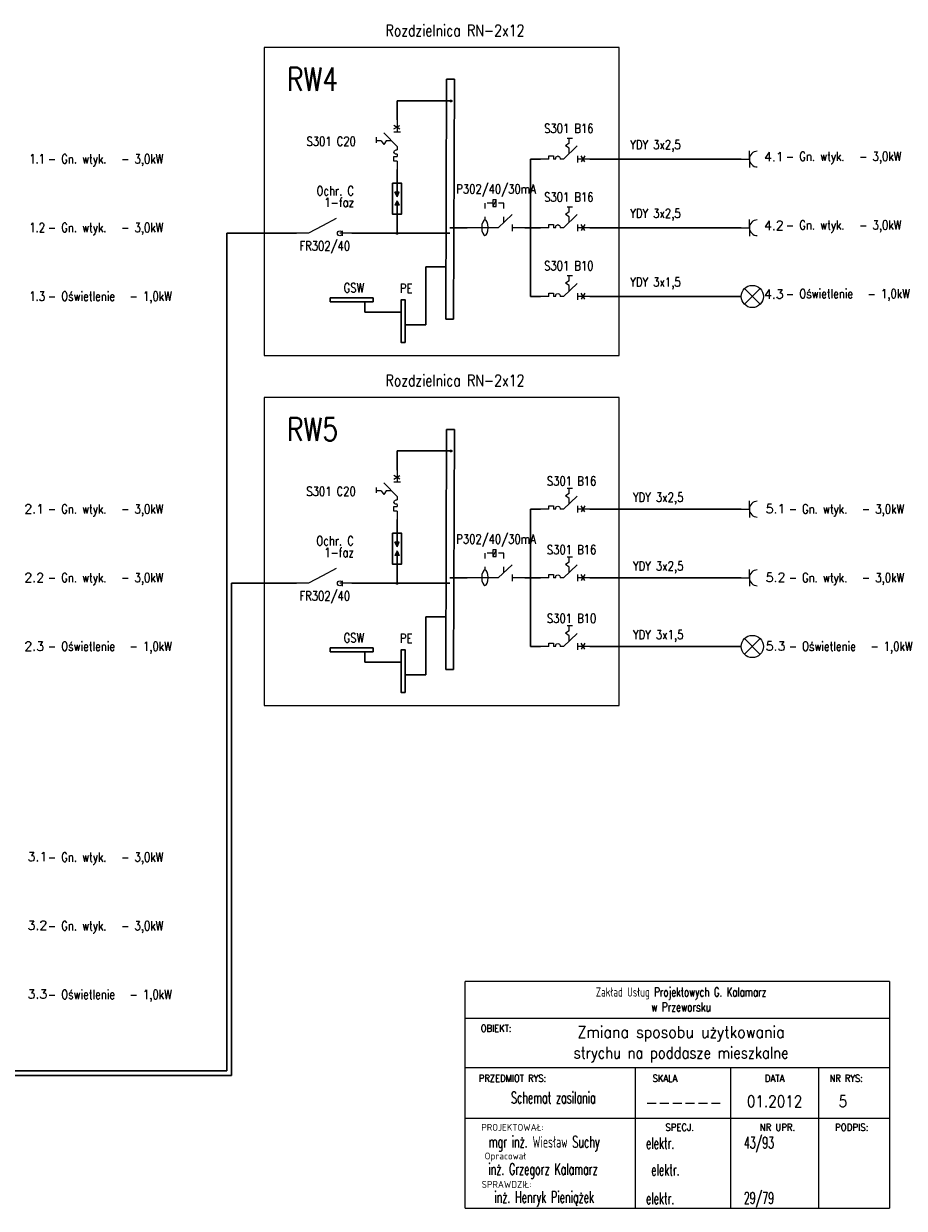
# Model space of a CAD drawing. Header units: millimetres. Extents: x 1575 to 12653, y -3998 to 8126.
# Tile 2 of 11: x 4535 to 6445, y -3998 to -1427. Entities that reach past the tile are written whole.
import ezdxf
from ezdxf.enums import TextEntityAlignment as Align
from ezdxf.lldxf.tags import DXFTag

# ---------------------------------------------------------------- set-up
doc = ezdxf.new("R2010")
doc.units = ezdxf.units.MM
doc.linetypes.add('ACAD_ISO02W100', pattern=[15, 12, -3])
doc.linetypes.add('ACAD_ISO03W100', pattern=[30, 12, -18])
for name, color, linetype, lineweight in [('EE_OPR_SYM', 3, 'Continuous', 15), ('EE_OSP_SYM', 3, 'Continuous', 15), ('Opisy', 30, 'Continuous', 25), ('Prad', 1, 'Continuous', 30), ('PRAD GN', 4, 'ACAD_ISO02W100', 15), ('przerywana', 254, 'DASHED', 15)]:
    doc.layers.add(name, color=color, linetype=linetype, lineweight=lineweight)
doc.layers.add('EE_SYGOCHR_SYM', color=1, linetype='Continuous')
doc.styles.get("Standard").update_dxf_attribs({"font": 'romans.shx'})
tags = doc.linetypes.add('DASHED', pattern=[19.05, 12.7, -6.35]).pattern_tags.tags
tags[6:7] = [DXFTag(74, 4), DXFTag(75, 0), DXFTag(340, '0'), DXFTag(46, 1.0), DXFTag(50, 0.0), DXFTag(44, 0.0), DXFTag(45, 0.0)]
tags[4:5] = [DXFTag(74, 4), DXFTag(75, 0), DXFTag(340, '0'), DXFTag(46, 1.0), DXFTag(50, 0.0), DXFTag(44, 0.0), DXFTag(45, 0.0)]

# ---------------------------------------------------------------- blocks, each defined once
blk = doc.blocks.new('Puszka')
at = {"layer": 'PRAD GN'}
blk.add_circle((0, 0), 2, dxfattribs=at)
blk = doc.blocks.new('Gn pojedyncze')
at = {"layer": 'EE_OSP_SYM'}
for p, q in [((0, 0), (12, 0)), ((12, 0), (12, 12)), ((12, 0), (12, -12))]:
    blk.add_line(p, q, dxfattribs=at)
blk.add_arc((23.3, 0), 11.4, 90, 270, dxfattribs=at)

msp = doc.modelspace()

# ---------------------------------------------------------------- hatches: boundary and pattern name
h = msp.add_hatch(color=256)
h.paths.add_polyline_path([(5349.5, -1792.6), (5344.7, -1792.6), (5344.7, -1802.7)])
h.paths.add_polyline_path([(5344.7, -1792.6), (5340, -1792.6), (5344.7, -1802.7)])
h = msp.add_hatch(color=256)
h.paths.add_polyline_path([(5349.5, -1821.3), (5344.7, -1821.3), (5344.7, -1811.3)])
h.paths.add_polyline_path([(5344.7, -1821.3), (5340, -1821.3), (5344.7, -1811.3)])
h = msp.add_hatch(color=256)
h.paths.add_polyline_path([(5349.5, -2552.2), (5344.7, -2552.2), (5344.7, -2562.2)])
h.paths.add_polyline_path([(5344.7, -2552.2), (5340, -2552.2), (5344.7, -2562.2)])
h = msp.add_hatch(color=256)
h.paths.add_polyline_path([(5349.5, -2580.9), (5344.7, -2580.9), (5344.7, -2570.8)])
h.paths.add_polyline_path([(5344.7, -2580.9), (5340, -2580.9), (5344.7, -2570.8)])

# ---------------------------------------------------------------- linework, layer by layer
for p, q in [((5344.7, -1802.7, 0), (5340, -1792.6, 0)), ((5349.5, -1792.6, 0), (5340, -1792.6, 0)), ((5344.7, -1802.7, 0), (5349.5, -1792.6, 0)), ((5344.7, -1811.3, 0), (5340, -1821.3, 0)), ((5349.5, -1821.3, 0), (5340, -1821.3, 0)), ((5344.7, -1811.3, 0), (5349.5, -1821.3, 0)), ((5344.7, -2562.2, 0), (5340, -2552.2, 0)), ((5349.5, -2552.2, 0), (5340, -2552.2, 0)), ((5344.7, -2562.2, 0), (5349.5, -2552.2, 0)), ((5344.7, -2570.8, 0), (5340, -2580.9, 0)), ((5349.5, -2580.9, 0), (5340, -2580.9, 0)), ((5344.7, -2570.8, 0), (5349.5, -2580.9, 0))]:
    msp.add_line(p, q)
at = {"color": 1, "linetype": 'Continuous'}
for p, q in [((5492.3, -3997.8, 0), (5492.3, -3505.9, 0)), ((6412.7, -3505.9, 0), (5492.3, -3505.9, 0)), ((6412.7, -3505.9, 0), (6412.7, -3997.8, 0)), ((6412.7, -3585.9, 0), (5492.3, -3585.9, 0)), ((6412.7, -3692.6, 0), (5492.3, -3692.6, 0)), ((5861.1, -3691.5, 0), (5861.1, -3996.7, 0)), ((6068, -3692.6, 0), (6068, -3997.8, 0)), ((6258.6, -3692.6, 0), (6258.6, -3997.8, 0)), ((6412.7, -3802.6, 0), (5492.3, -3802.6, 0)), ((5492.3, -3997.8, 0), (6412.7, -3997.8, 0))]:
    msp.add_line(p, q, dxfattribs=at)
at = {"layer": 'EE_OPR_SYM'}
for p, q in [((6132, -2036.1, 0), (6097.9, -2002, 0)), ((6097.9, -2036.1, 0), (6132, -2002, 0)), ((6132, -2795.7, 0), (6097.9, -2761.5, 0)), ((6097.9, -2795.6, 0), (6132, -2761.6, 0))]:
    msp.add_line(p, q, dxfattribs=at)
for centre in [(6115, -2019.1, 0), (6115, -2778.6, 0)]:
    msp.add_circle(centre, 24.1, dxfattribs=at)
at = {"layer": 'EE_SYGOCHR_SYM'}
for p, q in [((5344.7, -1636.2, 0), (5344.7, -1662.6, 0)), ((5316.3, -1664, 0), (5344.7, -1693.8, 0)), ((5352, -1662.6, 0), (5337.5, -1662.6, 0)), ((5337.8, -1647.4, 0), (5350.8, -1655.2, 0)), ((5337.8, -1655.7, 0), (5350.8, -1647.9, 0)), ((5344.7, -1693.8, 0), (5344.7, -1700.9, 0)), ((5735.1, -1692.6, 0), (5705.4, -1721, 0)), ((5337.4, -1725.2, 0), (5337.4, -1715.4, 0)), ((5337.4, -1715.4, 0), (5344.7, -1715.4, 0)), ((5344.7, -1710.7, 0), (5344.7, -1715.4, 0)), ((5674, -1721, 0), (5655.8, -1721, 0)), ((5674, -1721, 0), (5674, -1713.7, 0)), ((5674, -1713.7, 0), (5683.7, -1713.7, 0)), ((5683.7, -1713.7, 0), (5683.7, -1721, 0)), ((5688.5, -1721, 0), (5683.7, -1721, 0)), ((5705.4, -1721, 0), (5698.2, -1721, 0)), ((5736.5, -1728.3, 0), (5736.5, -1713.8, 0)), ((5762.9, -1721, 0), (5736.5, -1721, 0)), ((5743.4, -1714.1, 0), (5751.2, -1727.1, 0)), ((5751.8, -1714.1, 0), (5743.9, -1727.1, 0)), ((5344.7, -1725.2, 0), (5337.4, -1725.2, 0)), ((5344.7, -1725.2, 0), (5344.7, -1743.3, 0)), ((5559.5, -1809.3, 0), (5552.3, -1823.8, 0)), ((5212.4, -1850.1, 0), (5182.7, -1866.1, 0)), ((5594.1, -1841.6, 0), (5564.3, -1870, 0)), ((5735.1, -1841.6, 0), (5705.4, -1870, 0)), ((5182.7, -1866.1, 0), (5152.9, -1882.1, 0)), ((5225.7, -1876.4, 0), (5225.7, -1887.9, 0)), ((5557.1, -1870, 0), (5496.6, -1870, 0)), ((5564.3, -1870, 0), (5557.1, -1870, 0)), ((5595.4, -1877.3, 0), (5595.4, -1862.8, 0)), ((5621.9, -1870, 0), (5595.4, -1870, 0)), ((5674, -1870, 0), (5655.8, -1870, 0)), ((5674, -1870, 0), (5674, -1862.7, 0)), ((5674, -1862.7, 0), (5683.7, -1862.7, 0)), ((5683.7, -1862.7, 0), (5683.7, -1870, 0)), ((5688.5, -1870, 0), (5683.7, -1870, 0)), ((5705.4, -1870, 0), (5698.2, -1870, 0)), ((5736.5, -1877.3, 0), (5736.5, -1862.8, 0)), ((5762.9, -1870, 0), (5736.5, -1870, 0)), ((5743.4, -1863.1, 0), (5751.2, -1876.1, 0)), ((5751.8, -1863.1, 0), (5743.9, -1876.1, 0)), ((5152.9, -1882.1, 0), (5126.4, -1882.1, 0)), ((5246.9, -1882.1, 0), (5220.5, -1882.1, 0)), ((5735.1, -1990.7, 0), (5705.4, -2019.1, 0)), ((5674, -2019.1, 0), (5655.8, -2019.1, 0)), ((5674, -2019.1, 0), (5674, -2011.7, 0)), ((5674, -2011.7, 0), (5683.7, -2011.7, 0)), ((5683.7, -2011.7, 0), (5683.7, -2019.1, 0)), ((5688.5, -2019.1, 0), (5683.7, -2019.1, 0)), ((5705.4, -2019.1, 0), (5698.2, -2019.1, 0)), ((5736.5, -2026.3, 0), (5736.5, -2011.8, 0)), ((5762.9, -2019.1, 0), (5736.5, -2019.1, 0)), ((5743.4, -2012.1, 0), (5751.2, -2025.1, 0)), ((5751.8, -2012.1, 0), (5743.9, -2025.1, 0)), ((5337.8, -2406.9, 0), (5350.8, -2414.8, 0)), ((5337.8, -2415.3, 0), (5350.8, -2407.4, 0)), ((5344.7, -2395.7, 0), (5344.7, -2422.2, 0)), ((5316.3, -2423.5, 0), (5344.7, -2453.3, 0)), ((5352, -2422.2, 0), (5337.5, -2422.2, 0)), ((5344.7, -2453.3, 0), (5344.7, -2460.5, 0)), ((5735.1, -2452.2, 0), (5705.4, -2480.6, 0)), ((5337.4, -2484.7, 0), (5337.4, -2475, 0)), ((5337.4, -2475, 0), (5344.7, -2475, 0)), ((5344.7, -2484.7, 0), (5337.4, -2484.7, 0)), ((5344.7, -2470.2, 0), (5344.7, -2475, 0)), ((5344.7, -2484.7, 0), (5344.7, -2502.9, 0)), ((5674, -2480.6, 0), (5655.8, -2480.6, 0)), ((5674, -2480.6, 0), (5674, -2473.3, 0)), ((5674, -2473.3, 0), (5683.7, -2473.3, 0)), ((5683.7, -2473.3, 0), (5683.7, -2480.6, 0)), ((5688.5, -2480.6, 0), (5683.7, -2480.6, 0)), ((5705.4, -2480.6, 0), (5698.2, -2480.6, 0)), ((5736.5, -2487.8, 0), (5736.5, -2473.4, 0)), ((5762.9, -2480.6, 0), (5736.5, -2480.6, 0)), ((5743.4, -2473.6, 0), (5751.2, -2486.7, 0)), ((5751.8, -2473.6, 0), (5743.9, -2486.7, 0)), ((5559.5, -2568.8, 0), (5552.3, -2583.4, 0)), ((5212.4, -2609.6, 0), (5182.7, -2625.6, 0)), ((5594.1, -2601.2, 0), (5564.3, -2629.6, 0)), ((5735.1, -2601.2, 0), (5705.4, -2629.6, 0)), ((5152.9, -2641.6, 0), (5126.4, -2641.6, 0)), ((5182.7, -2625.6, 0), (5152.9, -2641.6, 0)), ((5246.9, -2641.6, 0), (5220.5, -2641.6, 0)), ((5225.7, -2636, 0), (5225.7, -2647.4, 0)), ((5557.1, -2629.6, 0), (5496.6, -2629.6, 0)), ((5564.3, -2629.6, 0), (5557.1, -2629.6, 0)), ((5595.4, -2636.8, 0), (5595.4, -2622.4, 0)), ((5621.9, -2629.6, 0), (5595.4, -2629.6, 0)), ((5674, -2629.6, 0), (5655.8, -2629.6, 0)), ((5674, -2629.6, 0), (5674, -2622.3, 0)), ((5674, -2622.3, 0), (5683.7, -2622.3, 0)), ((5683.7, -2622.3, 0), (5683.7, -2629.6, 0)), ((5688.5, -2629.6, 0), (5683.7, -2629.6, 0)), ((5705.4, -2629.6, 0), (5698.2, -2629.6, 0)), ((5736.5, -2636.8, 0), (5736.5, -2622.4, 0)), ((5762.9, -2629.6, 0), (5736.5, -2629.6, 0)), ((5743.4, -2622.7, 0), (5751.2, -2635.7, 0)), ((5751.8, -2622.7, 0), (5743.9, -2635.7, 0)), ((5735.1, -2750.2, 0), (5705.4, -2778.6, 0)), ((5674, -2778.6, 0), (5674, -2771.3, 0)), ((5674, -2771.3, 0), (5683.7, -2771.3, 0)), ((5683.7, -2771.3, 0), (5683.7, -2778.6, 0)), ((5736.5, -2785.8, 0), (5736.5, -2771.4, 0)), ((5743.4, -2771.7, 0), (5751.2, -2784.7, 0)), ((5751.8, -2771.7, 0), (5743.9, -2784.7, 0)), ((5674, -2778.6, 0), (5655.8, -2778.6, 0)), ((5688.5, -2778.6, 0), (5683.7, -2778.6, 0)), ((5705.4, -2778.6, 0), (5698.2, -2778.6, 0)), ((5762.9, -2778.6, 0), (5736.5, -2778.6, 0))]:
    msp.add_line(p, q, dxfattribs=at)
at = {"layer": 'EE_SYGOCHR_SYM', "linetype": 'ACAD_ISO03W100'}
for p, q in [((5299.7, -1673.8, 0), (5299.7, -1689.2, 0)), ((5310.5, -1681.5, 0), (5299.7, -1681.5, 0)), ((5310.5, -1681.5, 0), (5315.9, -1689.1, 0)), ((5321.3, -1681.5, 0), (5315.9, -1689.1, 0)), ((5333, -1681.5, 0), (5321.3, -1681.5, 0)), ((5725.4, -1676, 0), (5710, -1676, 0)), ((5717.7, -1686.8, 0), (5710, -1692.2, 0)), ((5717.7, -1697.6, 0), (5710, -1692.2, 0)), ((5717.7, -1686.8, 0), (5717.7, -1676, 0)), ((5717.7, -1709.3, 0), (5717.7, -1697.6, 0)), ((5535.2, -1816.4, 0), (5535.2, -1852.8, 0)), ((5552.3, -1816.5, 0), (5535.2, -1816.4, 0)), ((5576.6, -1816.7, 0), (5559.5, -1816.6, 0)), ((5576.6, -1858.3, 0), (5576.6, -1816.7, 0)), ((5725.4, -1825, 0), (5710, -1825, 0)), ((5717.7, -1835.8, 0), (5717.7, -1825, 0)), ((5717.7, -1835.8, 0), (5710, -1841.2, 0)), ((5717.7, -1846.6, 0), (5710, -1841.2, 0)), ((5717.7, -1858.3, 0), (5717.7, -1846.6, 0)), ((5725.4, -1974.1, 0), (5710, -1974.1, 0)), ((5717.7, -1984.9, 0), (5717.7, -1974.1, 0)), ((5717.7, -1984.9, 0), (5710, -1990.2, 0)), ((5717.7, -1995.6, 0), (5710, -1990.2, 0)), ((5717.7, -2007.3, 0), (5717.7, -1995.6, 0)), ((5299.7, -2433.3, 0), (5299.7, -2448.7, 0)), ((5310.5, -2441, 0), (5299.7, -2441, 0)), ((5310.5, -2441, 0), (5315.9, -2448.7, 0)), ((5321.3, -2441, 0), (5315.9, -2448.7, 0)), ((5333, -2441, 0), (5321.3, -2441, 0)), ((5725.4, -2435.6, 0), (5710, -2435.6, 0)), ((5717.7, -2446.4, 0), (5717.7, -2435.6, 0)), ((5717.7, -2446.4, 0), (5710, -2451.8, 0)), ((5717.7, -2457.2, 0), (5710, -2451.8, 0)), ((5717.7, -2468.9, 0), (5717.7, -2457.2, 0)), ((5535.2, -2576, 0), (5535.2, -2612.3, 0)), ((5552.3, -2576.1, 0), (5535.2, -2576, 0)), ((5576.6, -2576.2, 0), (5559.5, -2576.1, 0)), ((5576.6, -2617.9, 0), (5576.6, -2576.2, 0)), ((5725.4, -2584.6, 0), (5710, -2584.6, 0)), ((5717.7, -2595.4, 0), (5710, -2600.8, 0)), ((5717.7, -2595.4, 0), (5717.7, -2584.6, 0)), ((5717.7, -2606.2, 0), (5710, -2600.8, 0)), ((5717.7, -2617.9, 0), (5717.7, -2606.2, 0)), ((5725.4, -2733.6, 0), (5710, -2733.6, 0)), ((5717.7, -2744.4, 0), (5710, -2749.8, 0)), ((5717.7, -2755.2, 0), (5710, -2749.8, 0)), ((5717.7, -2744.4, 0), (5717.7, -2733.6, 0)), ((5717.7, -2766.9, 0), (5717.7, -2755.2, 0))]:
    msp.add_line(p, q, dxfattribs=at)
at = {"layer": 'EE_SYGOCHR_SYM', "elevation": 0}
for points in [[(5552.3, -1823.8), (5559.5, -1823.8), (5559.5, -1809.3), (5552.3, -1809.3)], [(5552.3, -2583.4), (5559.5, -2583.4), (5559.5, -2568.8), (5552.3, -2568.8)]]:
    msp.add_lwpolyline(points, close=True, dxfattribs=at)
at = {"layer": 'EE_SYGOCHR_SYM'}
for centre in [(5220.5, -1882.1, 0), (5220.5, -2641.6, 0)]:
    msp.add_circle(centre, 5.24, dxfattribs=at)
at = {"layer": 'EE_SYGOCHR_SYM', "extrusion": (0, 0, -1)}
for centre, major_axis in [((5344.7, -1705.8, 0), (-6.74, 0)), ((5693.4, -1721, 0), (0, 6.74)), ((5693.4, -1870, 0), (0, 6.74)), ((5693.4, -2019.1, 0), (0, 6.74)), ((5344.7, -2465.3, 0), (-6.74, 0)), ((5693.4, -2480.6, 0), (0, 6.74)), ((5693.4, -2629.6, 0), (0, 6.74)), ((5693.4, -2778.6, 0), (0, 6.74))]:
    msp.add_ellipse(centre, major_axis=major_axis, ratio=0.720448, start_param=4.712389, end_param=7.853982, dxfattribs=at)
for centre in [(5535.2, -1869.8, 0), (5535.2, -2629.3, 0)]:
    msp.add_ellipse(centre, major_axis=(0, -17), ratio=0.400883, dxfattribs=at)
at = {"layer": 'Opisy'}
for p, q in [((5407.2, -2081, 0), (5407.2, -2081, 0)), ((5407.2, -2840.5, 0), (5407.2, -2840.5, 0))]:
    msp.add_line(p, q, dxfattribs=at)
at = {"layer": 'Prad'}
for p, q in [((5450.4, -2068.7, 0), (5452.2, -1547.9, 0)), ((5469.1, -1547.9, 0), (5452.2, -1547.9, 0)), ((5467.3, -2068.7, 0), (5469.1, -1547.9, 0)), ((5461.6, -1594.9, 0), (5344.7, -1594.9, 0)), ((5344.7, -1636.2, 0), (5344.7, -1594.9, 0)), ((5634, -1721, 0), (5655.8, -1721, 0)), ((5634, -1721, 0), (5634, -2019.1, 0)), ((5762.9, -1721, 0), (6090.9, -1721, 0)), ((5344.7, -1743.3, 0), (5344.7, -1773.5, 0)), ((5344.7, -1773.5, 0), (5344.7, -1802.7, 0)), ((5344.7, -1840.5, 0), (5344.7, -1811.3, 0)), ((5344.7, -1840.5, 0), (5344.7, -1882.1, 0)), ((5496.6, -1870, 0), (5459.1, -1870, 0)), ((5621.9, -1870, 0), (5655.8, -1870, 0)), ((5762.9, -1870, 0), (6090.9, -1870, 0)), ((4975.6, -1882.1, 0), (5126.4, -1882.1, 0)), ((4975.6, -1882.1, 0), (4975.6, -3699.5, 0)), ((5246.9, -1882.1, 0), (5459.4, -1882.1, 0)), ((5407.2, -2081, 0), (5407.2, -1955, 0)), ((5407.2, -1955, 0), (5452.2, -1955, 0)), ((5274.7, -2053.2, 0), (5274.7, -2030.6, 0)), ((5634, -2019.1, 0), (5655.8, -2019.1, 0)), ((5762.9, -2019.1, 0), (6090.9, -2019.1, 0)), ((5353.9, -2053.2, 0), (5274.7, -2053.2, 0)), ((5407.2, -2081, 0), (5362.1, -2081, 0)), ((5467.3, -2068.7, 0), (5450.4, -2068.7, 0)), ((5450.4, -2828.3, 0), (5452.2, -2307.5, 0)), ((5469.1, -2307.5, 0), (5452.2, -2307.5, 0)), ((5467.3, -2828.3, 0), (5469.1, -2307.5, 0)), ((5461.6, -2354.4, 0), (5344.7, -2354.4, 0)), ((5344.7, -2395.7, 0), (5344.7, -2354.4, 0)), ((5634, -2480.6, 0), (5655.8, -2480.6, 0)), ((5634, -2480.6, 0), (5634, -2778.6, 0)), ((5762.9, -2480.6, 0), (6090.9, -2480.6, 0)), ((5344.7, -2502.9, 0), (5344.7, -2533, 0)), ((5344.7, -2533, 0), (5344.7, -2562.2, 0)), ((5344.7, -2600, 0), (5344.7, -2570.8, 0)), ((5344.7, -2600, 0), (5344.7, -2641.6, 0)), ((4985.6, -2641.6, 0), (5126.4, -2641.6, 0)), ((4985.6, -2641.6, 0), (4985.6, -3709.5, 0)), ((5246.9, -2641.6, 0), (5459.4, -2641.6, 0)), ((5496.6, -2629.6, 0), (5459.1, -2629.6, 0)), ((5621.9, -2629.6, 0), (5655.8, -2629.6, 0)), ((5762.9, -2629.6, 0), (6090.9, -2629.6, 0)), ((5407.2, -2840.5, 0), (5407.2, -2714.6, 0)), ((5407.2, -2714.6, 0), (5452.2, -2714.6, 0)), ((5274.7, -2812.7, 0), (5274.7, -2790.1, 0)), ((5634, -2778.6, 0), (5655.8, -2778.6, 0)), ((5762.9, -2778.6, 0), (6090.9, -2778.6, 0)), ((5353.9, -2812.7, 0), (5274.7, -2812.7, 0)), ((5407.2, -2840.5, 0), (5362.1, -2840.5, 0)), ((5467.3, -2828.3, 0), (5450.4, -2828.3, 0)), ((4975.6, -3699.5, 0), (3104.1, -3699.5, 0)), ((4985.6, -3709.5, 0), (3094.1, -3709.5, 0))]:
    msp.add_line(p, q, dxfattribs=at)
at = {"layer": 'Prad', "elevation": 0}
for points in [[(5334.7, -1773.5), (5354.7, -1773.5), (5354.7, -1840.5), (5334.7, -1840.5)], [(5292.6, -2022.3), (5292.6, -2030.6), (5199.9, -2030.6), (5199.9, -2022.3)], [(5362.1, -2119.1), (5353.9, -2119.1), (5353.9, -2026.4), (5362.1, -2026.4)], [(5334.7, -2533), (5354.7, -2533), (5354.7, -2600), (5334.7, -2600)], [(5292.6, -2781.9), (5292.6, -2790.1), (5199.9, -2790.1), (5199.9, -2781.9)], [(5362.1, -2878.6), (5353.9, -2878.6), (5353.9, -2785.9), (5362.1, -2785.9)]]:
    msp.add_lwpolyline(points, close=True, dxfattribs=at)
at = {"layer": 'przerywana', "linetype": 'Continuous', "ltscale": 20, "elevation": 0}
for points in [[(5056.3, -2147.3), (5826.3, -2147.3), (5826.3, -1478.6), (5056.3, -1478.6)], [(5056.3, -2906.8), (5826.3, -2906.8), (5826.3, -2238.1), (5056.3, -2238.1)]]:
    msp.add_lwpolyline(points, close=True, dxfattribs=at)

# ---------------------------------------------------------------- block references
at = {"layer": 'Prad'}
for p in [(5461.6, -1594.9, 0), (5344.7, -1882.1, 0), (5461.6, -2354.4, 0), (5344.7, -2641.6, 0)]:
    msp.add_blockref('Puszka', p, dxfattribs=at)
at = {"layer": 'Prad', "xscale": 1.5, "yscale": 1.5, "zscale": 1.5}
for p in [(6090.9, -1721, 0), (6090.9, -1870, 0), (6090.9, -2480.6, 0), (6090.9, -2629.6, 0)]:
    msp.add_blockref('Gn pojedyncze', p, dxfattribs=at)

# ---------------------------------------------------------------- texts
at = {"width": 0.796313}
for s, height, p in [('Rozdzielnica RN-2x12', 25, (5319.8, -1429.4, 0)), ('S301 B16', 20, (5663.6, -1644.4, 0)), ('S301 C20', 20, (5148.3, -1672.5, 0)), ('Ochr. C', 20, (5170, -1779.8, 0)), ('P302/40/30mA', 20, (5473, -1776, 0)), ('S301 B16', 20, (5663.6, -1793.4, 0)), ('1-faz', 20, (5187.2, -1804.9, 0)), ('FR302/40', 20, (5133, -1899.3, 0)), ('S301 B10', 20, (5663.6, -1942.5, 0)), ('GSW', 20, (5228.9, -1990.2, 0)), ('PE', 20, (5350.9, -1991.4, 0)), ('Rozdzielnica RN-2x12', 25, (5319.8, -2188.9, 0)), ('S301 B16', 20, (5669.6, -2409.5, 0)), ('S301 C20', 20, (5148, -2432, 0)), ('Ochr. C', 20, (5169.7, -2539.3, 0)), ('P302/40/30mA', 20, (5473, -2535.6, 0)), ('1-faz', 20, (5186.8, -2564.5, 0)), ('S301 B16', 20, (5669.6, -2558.6, 0)), ('FR302/40', 20, (5133, -2658.8, 0)), ('S301 B10', 20, (5669.6, -2707.6, 0)), ('GSW', 20, (5228.9, -2749.8, 0)), ('PE', 20, (5350.9, -2751, 0))]:
    msp.add_text(s, height=height, dxfattribs=at).set_placement(p, align=Align.TOP_LEFT)
at = {"width": 0.8}
for s, p in [('YDY 3x2,5', (5850, -1699.7, 0)), ('1.1', (4547.1, -1730.6, 0)), ('- Gn. wtyk.', (4587.7, -1730.6, 0)), ('- 3,0kW', (4746.5, -1730.6, 0)), ('- Gn. wtyk.', (6188.2, -1725.1, 0)), ('- 3,0kW', (6347, -1725.1, 0)), ('YDY 3x2,5', (5850, -1848.7, 0)), ('1.2', (4547.1, -1879.6, 0)), ('- Gn. wtyk.', (4587.7, -1879.6, 0)), ('- 3,0kW', (4746.5, -1879.6, 0)), ('- Gn. wtyk.', (6188.2, -1874.1, 0)), ('- 3,0kW', (6347, -1874.1, 0)), ('YDY 3x1,5', (5850, -1997.7, 0)), ('- Oświetlenie', (4587.7, -2028.6, 0)), ('- Oświetlenie', (6188.2, -2023.1, 0)), ('- 1,0kW', (6365.3, -2023.1, 0)), ('1.3', (4547.1, -2028.6, 0)), ('- 1,0kW', (4764.8, -2028.6, 0)), ('YDY 3x2,5', (5856, -2464.8, 0)), ('- Gn. wtyk.', (4587.7, -2490.2, 0)), ('- 3,0kW', (4746.5, -2490.2, 0)), ('- Gn. wtyk.', (6194.2, -2490.2, 0)), ('- 3,0kW', (6353, -2490.2, 0)), ('YDY 3x2,5', (5856, -2613.9, 0)), ('- Gn. wtyk.', (4587.7, -2639.2, 0)), ('- 3,0kW', (4746.5, -2639.2, 0)), ('- Gn. wtyk.', (6194.2, -2639.2, 0)), ('- 3,0kW', (6353, -2639.2, 0)), ('YDY 3x1,5', (5856, -2762.9, 0)), ('- Oświetlenie', (4587.7, -2788.2, 0)), ('- 1,0kW', (4764.8, -2788.2, 0)), ('- Oświetlenie', (6194.2, -2788.2, 0)), ('- 1,0kW', (6371.3, -2788.2, 0)), ('- Gn. wtyk.', (4587.7, -3245.6, 0)), ('- 3,0kW', (4746.5, -3245.6, 0)), ('- Gn. wtyk.', (4587.7, -3394.6, 0)), ('- 3,0kW', (4746.5, -3394.6, 0)), ('- Oświetlenie', (4587.7, -3543.6, 0)), ('- 1,0kW', (4764.8, -3543.6, 0))]:
    msp.add_text(s, height=20, dxfattribs=at).set_placement(p)
for s, p in [('4.1', (6140.3, -1725.8, 0)), ('4.2', (6140.3, -1874.9, 0)), ('4.3', (6140.3, -2023.9, 0)), ('2.1', (4536.5, -2490.1, 0)), ('5.1', (6144.2, -2489.5, 0)), ('2.2', (4536.5, -2639.1, 0)), ('5.2', (6144.2, -2638.5, 0)), ('2.3', (4536.5, -2788.1, 0)), ('5.3', (6144.2, -2787.5, 0)), ('3.1', (4543.3, -3244.6, 0)), ('3.2', (4543.3, -3393.6, 0)), ('3.3', (4543.3, -3542.6, 0))]:
    msp.add_text(s, height=20).set_placement(p)
at = {"color": 102}
for s, height, width, p in [('Zakład Usług Projektowych G. Kalamarz', 20, 0.686515, (5960.6, -3518.4, 0)), ('w Przeworsku', 20, 0.704762, (5960.6, -3551, 0)), ('Zmiana sposobu użytkowania', 25, 0.905357, (5960.6, -3602.7, 0)), ('OBIEKT:', 15, 0.885714, (5559.6, -3599.7, 0)), ('strychu na poddasze mieszkalne', 25, 0.839496, (5960.6, -3647.7, 0)), ('PRZEDMIOT RYS:', 15, 0.883517, (5595.1, -3708.4, 0)), ('SKALA', 15, 0.885714, (5925.7, -3708.4, 0)), ('DATA', 15, 0.907143, (6163.5, -3708.4, 0)), ('NR RYS:', 15, 0.870677, (6318.7, -3708.4, 0)), ('Schemat zasilania', 25, 0.6, (5683.7, -3745, 0)), ('01.2012', 25, 0.864286, (6163.5, -3753.2, 0)), ('5', 25, 0.864286, (6311.7, -3753.2, 0)), ('PROJEKTOWAŁ:', 15, 0.923265, (5595.1, -3814.6, 0)), ('SPECJ.', 15, 0.9, (5957.7, -3814.6, 0)), ('NR UPR.', 15, 0.893233, (6169.7, -3814.6, 0)), ('PODPIS:', 15, 0.919048, (6330.7, -3814.6, 0)), ('mgr inż. Wiesław Suchy', 25, 0.6, (5663.7, -3841.1, 0)), ('Opracował', 15, 0.923265, (5579.8, -3876.7, 0)), ('inż. Grzegorz Kalamarz', 25, 0.6, (5661.1, -3900.2, 0)), ('SPRAWDZIŁ:', 15, 0.923265, (5582.3, -3938.4, 0)), ('inż. Henryk Pieniążek', 25, 0.6, (5663.7, -3960.9, 0))]:
    msp.add_text(s, height=height, dxfattribs=dict(at, width=width)).set_placement(p, align=Align.TOP_CENTER)
msp.add_text('------', height=25, dxfattribs=at).set_placement((5966.3, -3755.2, 0), align=Align.TOP_CENTER)
at = {"color": 102, "width": 0.6}
for s, p in [('elektr.', (5884.4, -3844, 0)), ('43/93', (6096.8, -3843, 0)), ('elektr.', (5895.8, -3901.7, 0)), ('elektr.', (5884.4, -3963.8, 0)), ('29/79', (6096.8, -3962.8, 0))]:
    msp.add_text(s, height=25, dxfattribs=at).set_placement(p, align=Align.TOP_LEFT)
at = {"layer": 'Prad', "width": 0.796313}
for s, p in [('RW4', (5106, -1522.6, 0)), ('RW5', (5106, -2282.2, 0))]:
    msp.add_text(s, height=50, dxfattribs=at).set_placement(p, align=Align.TOP_LEFT)

doc.saveas('drawing.dxf')
